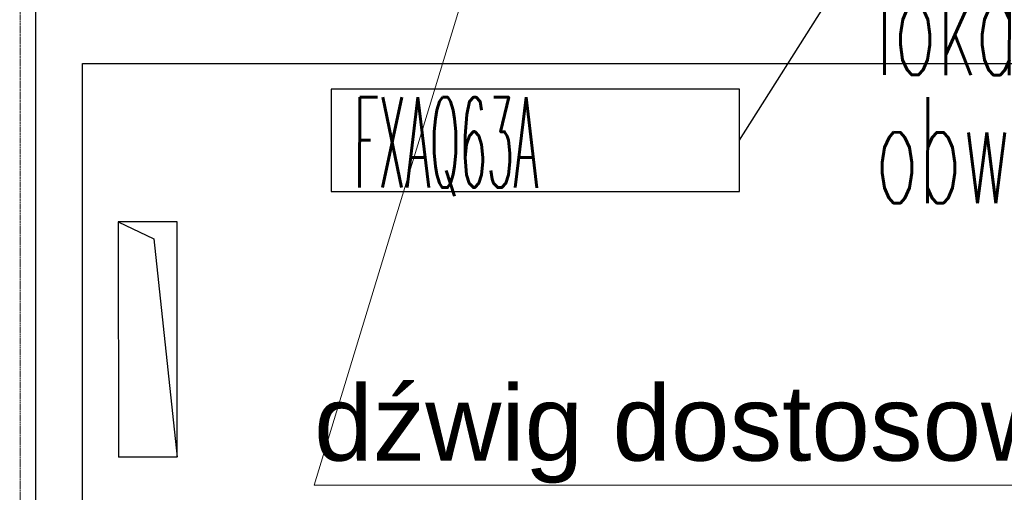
# Model space of a CAD drawing. Header units: millimetres. Extents: x -8838 to 31257, y -6224 to 3754.
# Tile 28 of 185: x -1473 to -1222, y -5212 to -5091. Entities that reach past the tile are written whole.
import ezdxf
from ezdxf.enums import TextEntityAlignment as Align

# ---------------------------------------------------------------- set-up
doc = ezdxf.new("R2010")
doc.units = ezdxf.units.MM
doc.header["$LTSCALE"] = 10
doc.header["$MEASUREMENT"] = 0
for name, pattern in [('rzut 2 pietra$0$ArchiTECH.PC 5. Line Type', [0.0053, 0.003, -0.001, 0.0003, -0.001]), ('rzut 2 pietra$0$ArchiTECH.PC Solid Line Type', [0]), ('SUFIT_2 PIETRO$0$ArchiTECH.PC Solid Line Type', [0])]:
    doc.linetypes.add(name, pattern=pattern)
doc.layers.get('0').update_dxf_attribs({"linetype": 'CONTINUOUS', "lineweight": 9})
for name, color, linetype, lineweight in [('_Etap_5_klimatyzator_w nowej_lokalizacji', 7, 'CONTINUOUS', 30), ('_Etap_5_opis', 7, 'CONTINUOUS', 30), ('IS_ARCH', 254, 'CONTINUOUS', 18)]:
    doc.layers.add(name, color=color, linetype=linetype, lineweight=lineweight)
for name, color, linetype in [('SUFIT_2 PIETRO$0$INWENTARYZACJA', 254, 'CONTINUOUS'), ('SUFIT_2 PIETRO$0$Layer79', 254, 'CONTINUOUS'), ('SUFIT_2 PIETRO$0$WINDA', 254, 'CONTINUOUS')]:
    doc.layers.add(name, color=color, linetype=linetype)
doc.layers.get('0').freeze()
doc.styles.add('romans1', font='simplex.shx', dxfattribs={"width": 0.8})
doc.styles.add('rzut 2 pietra$0$ArchiTECHStyle1', font='arial.ttf', dxfattribs={"height": 0.16})

# ---------------------------------------------------------------- blocks, each defined once
blk = doc.blocks.new('jw_FXAQ63A')
blk.add_lwpolyline([(0, 0), (104, 0), (104, 26), (0, 26)], close=True)
at = {"style": 'romans1', "width": 0.35}
blk.add_text('FXAQ63A', height=23, rotation=359.9189, dxfattribs=at).set_placement((5.86, 1))

msp = doc.modelspace()

# ---------------------------------------------------------------- linework, layer by layer
at = {"layer": '_Etap_5_opis'}
msp.add_line((-1289.46, -5122.19), (-1261.02, -5077.38), dxfattribs=at)
at = {"layer": 'IS_ARCH', "linetype": 'rzut 2 pietra$0$ArchiTECH.PC 5. Line Type'}
msp.add_line((-1472.53, -3085.14), (-1472.84, -6169.3), dxfattribs=at)
at = {"layer": 'IS_ARCH', "linetype": 'rzut 2 pietra$0$ArchiTECH.PC Solid Line Type'}
for p, q in [((-1468.82, -4677.03), (-1468.82, -5247.03)), ((-1335.13, -5004.22), (-1397.81, -5209.95)), ((-1456.82, -5102.64), (-1402.54, -5102.64)), ((-1456.82, -5247.03), (-1456.82, -5102.64)), ((-1402.54, -5102.64), (-1387.54, -5102.64)), ((-1387.54, -5102.64), (-1207.25, -5102.64)), ((-1447.75, -5142.92), (-1438.68, -5147.32)), ((-1432.73, -5142.92), (-1447.75, -5142.92)), ((-1447.75, -5142.92), (-1447.75, -5142.92)), ((-1447.74, -5142.93), (-1447.68, -5202.87)), ((-1432.68, -5202.86), (-1432.73, -5142.92)), ((-1438.68, -5147.32), (-1432.68, -5202.86)), ((-1432.78, -5202.86), (-1447.69, -5202.87)), ((-1397.81, -5209.95), (-1040.63, -5209.95))]:
    msp.add_line(p, q, dxfattribs=at)
at = {"layer": 'SUFIT_2 PIETRO$0$INWENTARYZACJA', "linetype": 'SUFIT_2 PIETRO$0$ArchiTECH.PC Solid Line Type'}
for p, q in [((-1468.82, -4677.03), (-1468.82, -5247.03)), ((-1456.82, -5247.03), (-1456.82, -5102.64)), ((-1456.82, -5102.64), (-1402.54, -5102.64)), ((-1447.75, -5142.92), (-1438.68, -5147.32)), ((-1432.73, -5142.92), (-1447.75, -5142.92)), ((-1447.75, -5142.92), (-1447.75, -5142.92)), ((-1432.68, -5202.86), (-1432.73, -5142.92)), ((-1438.68, -5147.32), (-1432.68, -5202.86))]:
    msp.add_line(p, q, dxfattribs=at)
at = {"layer": 'SUFIT_2 PIETRO$0$Layer79', "linetype": 'SUFIT_2 PIETRO$0$ArchiTECH.PC Solid Line Type'}
for p, q in [((-1447.74, -5142.93), (-1447.68, -5202.87)), ((-1432.78, -5202.86), (-1447.69, -5202.87))]:
    msp.add_line(p, q, dxfattribs=at)
at = {"layer": 'SUFIT_2 PIETRO$0$WINDA', "linetype": 'SUFIT_2 PIETRO$0$ArchiTECH.PC Solid Line Type'}
for p, q in [((-1402.54, -5102.64), (-1387.54, -5102.64)), ((-1387.54, -5102.64), (-1207.25, -5102.64))]:
    msp.add_line(p, q, dxfattribs=at)

# ---------------------------------------------------------------- block references
at = {"layer": '_Etap_5_klimatyzator_w nowej_lokalizacji'}
msp.add_blockref('jw_FXAQ63A', (-1393.46, -5135.19), dxfattribs=at)

# ---------------------------------------------------------------- texts
at = {"layer": '_Etap_5_opis', "style": 'romans1', "width": 0.5}
for s, p in [('lokalizacji', (-1254.8, -5105.55)), ('obw.R1/3.F3.10', (-1254.8, -5138.16))]:
    msp.add_text(s, height=27, rotation=359.9189, dxfattribs=at).set_placement(p)
at = {"layer": 'IS_ARCH', "style": 'rzut 2 pietra$0$ArchiTECHStyle1'}
msp.add_text('dźwig dostosowany do potrzeb', height=19.2, dxfattribs=at).set_placement((-1397.81, -5209.51), align=Align.BOTTOM_LEFT)

doc.saveas('drawing.dxf')
